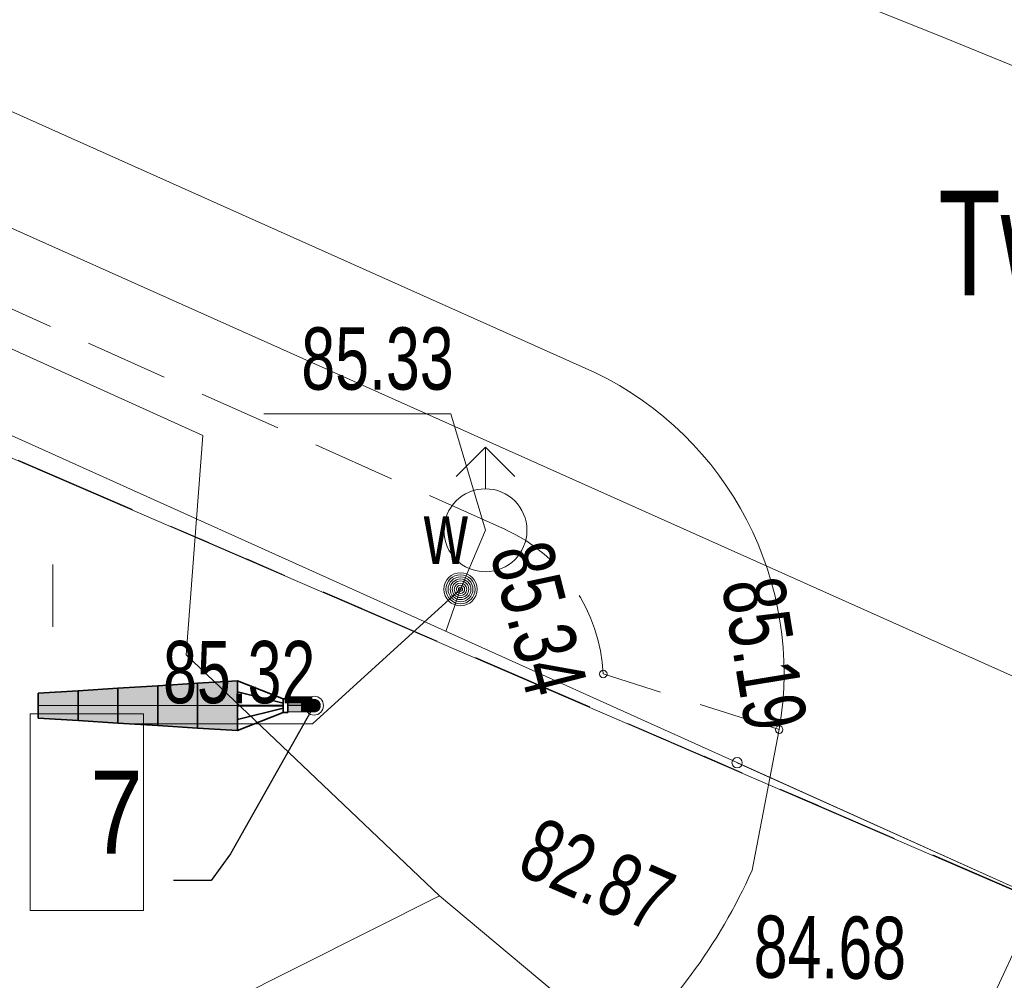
# Model space of a CAD drawing. Header units: metres. Extents: x 7446797 to 7447602, y 5789497 to 5790002.
# Tile 55 of 66: x 7447309 to 7447321, y 5789831 to 5789843. Entities that reach past the tile are written whole.
import ezdxf
from ezdxf.xclip import XClip

# ---------------------------------------------------------------- set-up
doc = ezdxf.new("R2010")
doc.units = ezdxf.units.M
doc.header["$MEASUREMENT"] = 0
doc.header["$XCLIPFRAME"] = 0
for name, pattern in [('2_KTCR02', [1.5, 1, -0.5]), ('GUK', [2, 1.5, -0.5]), ('GUZ', [1, 0.5, -0.5]), ('Kropki i Kreski', [3.6, 1.8, -0.9, 0, -0.9]), ('Przerywana', [2.4, 1.2, -1.2])]:
    doc.linetypes.add(name, pattern=pattern)
doc.layers.add('700-L Mapa 1_500 dwg', color=7, linetype='Continuous')
for name, color, linetype, lineweight in [('708-L Opisy sytuacji 1_500 do legendy11', 7, 'Continuous', 13), ('708-L Opisy sytuacji 1_500 do legendy85', 1, 'Continuous', 25), ('719-L Wyposażenie lądowiska1', 7, 'Continuous', 13), ('719-L Wyposażenie lądowiska15', 7, 'Continuous', 25), ('719-L Wyposażenie lądowiska75', 30, 'Continuous', 25), ('719-L Wyposażenie lądowiska81', 18, 'Continuous', 35), ('719-L Wyposażenie lądowiska85', 1, 'Continuous', 25), ('719-L Wyposażenie lądowiska91', 255, 'Continuous', 13), ('ex_02_DXF_MZ_9_Dzialki7', 9, 'Continuous', 18), ('ex_02_DXF_MZ_9_K1_BDOT_T_117', 9, 'Continuous', 18), ('ex_02_DXF_MZ_9_Kontury3', 9, 'Continuous', 18), ('ex_02_DXF_MZ_9_KTCR_L_17', 9, 'Continuous', 18), ('ex_02_DXF_MZ_9_KTKR_D_L_07', 9, 'Continuous', 18), ('ex_02_DXF_MZ_9_KTKR_L_07', 9, 'Continuous', 18), ('ex_02_DXF_MZ_9_Numery_konturow3', 9, 'Continuous', 18), ('ex_02_DXF_MZ_9_RTPW_T_17', 9, 'Continuous', 18), ('ex_02_DXF_MZ_9_SUOW_L_05', 9, 'Continuous', 18), ('ex_02_DXF_MZ_9_SUPE_D_L_31', 9, 'Continuous', 18), ('ex_02_DXF_MZ_9_SUPK_D_L_434', 9, 'Continuous', 18), ('ex_02_DXF_MZ_9_SUPK_L_434', 9, 'Continuous', 18), ('ex_02_DXF_MZ_9_SUPW_L_05', 9, 'Continuous', 18), ('ex_02_DXF_MZ_9_SUTK_T_034', 9, 'Continuous', 18), ('ex_02_DXF_MZ_9_SUTW_T_05', 9, 'Continuous', 18), ('ex_02_DXF_MZ_9_SUUW_E_T_57', 9, 'Continuous', 18), ('ex_02_DXF_MZ_9_SUUW_T_07', 9, 'Continuous', 18), ('ex_02_DXF_MZ_9_SUUW_T_77', 9, 'Continuous', 18), ('ex_02_DXF_MZ_9_Uzytki3', 9, 'Continuous', 18)]:
    doc.layers.add(name, color=color, linetype=linetype, lineweight=lineweight)
doc.styles.add('STYL_AUTOMATYCZNY_1', font='Arial.ttf', dxfattribs={"width": 0.7})
doc.styles.add('STYL_AUTOMATYCZNY_3', font='Arial Narrow.ttf')
doc.dimstyles.new('STYL_AUTOMATYCZNY__3', dxfattribs={"dimtxt": 0.18, "dimasz": 0.456, "dimexe": 0.18, "dimexo": 0.0625, "dimgap": 0, "dimtad": 0, "dimtih": 1, "dimtoh": 1, "dimdec": 4, "dimzin": 0, "dimdsep": 46, "dimcen": 0.09, "dimadec": 0, "dimazin": 0, "dimtfac": 1, "dimtdec": 4, "dimtmove": 0, "dimatfit": 3, "dimldrblk": 'ARROWHEAD_1', "dimfxl": 1, "dimtolj": 1, "dimtzin": 0, "dimarcsym": 0})

# ---------------------------------------------------------------- blocks, each defined once
blk = doc.blocks.new('Rysunek_1_9', base_point=(7447200, 5789750, -0.867))
at = {"layer": 'ex_02_DXF_MZ_9_Dzialki7', "color": 9, "linetype": 'Continuous', "lineweight": 18}
blk.add_line((7447209.58, 5789880.04, -0.867), (7447413.1, 5789792.26, -0.867), dxfattribs=at)
at = {"layer": 'ex_02_DXF_MZ_9_K1_BDOT_T_117', "color": 9, "linetype": 'Continuous', "lineweight": 18}
blk.add_line((7447309.167, 5789835.268, -0.867), (7447309.167, 5789836.018, -0.867), dxfattribs=at)
at = {"layer": 'ex_02_DXF_MZ_9_Kontury3', "color": 9, "linetype": 'GUK', "lineweight": 18}
blk.add_line((7447209.579, 5789880.041, -0.867), (7447354.52, 5789817.535, -0.867), dxfattribs=at)
at = {"layer": 'ex_02_DXF_MZ_9_KTCR_L_17', "color": 9, "linetype": '2_KTCR02', "lineweight": 18}
for p, q in [((7447314.62, 5789836.44, -0.867), (7447283.14, 5789850.49, -0.867)), ((7447317.92, 5789834.03, -0.867), (7447315.8, 5789834.7, -0.867))]:
    blk.add_line(p, q, dxfattribs=at)
blk.add_arc((7447313.779, 5789834.6, -0.867), 2.023, 2.8376, 65.4496, dxfattribs=at)
at = {"layer": 'ex_02_DXF_MZ_9_KTKR_D_L_07', "color": 9, "linetype": 'Continuous', "lineweight": 18}
blk.add_line((7447317.593, 5789832.337, -0.867), (7447317.92, 5789834.03, -0.867), dxfattribs=at)
blk.add_arc((7447311.551, 5789835.02, -0.867), 6.611, 310.779, 336.0499, dxfattribs=at)
at = {"layer": 'ex_02_DXF_MZ_9_KTKR_L_07', "color": 9, "linetype": 'Continuous', "lineweight": 18}
blk.add_line((7447315.7, 5789838.33, -0.867), (7447284.33, 5789852.36, -0.867), dxfattribs=at)
blk.add_arc((7447313.96, 5789834.708, -0.867), 4.018, 350.2782, 64.3345, dxfattribs=at)
at = {"layer": 'ex_02_DXF_MZ_9_RTPW_T_17', "color": 9, "linetype": 'Continuous', "lineweight": 18}
for centre in [(7447315.8, 5789834.7, -0.867), (7447317.92, 5789834.03, -0.867)]:
    blk.add_circle(centre, 0.045, dxfattribs=at)
at = {"layer": 'ex_02_DXF_MZ_9_SUOW_L_05', "color": 9, "linetype": 'Continuous', "lineweight": 18}
blk.add_line((7447317.413, 5789833.631, -0.867), (7447326.531, 5789829.524, -0.867), dxfattribs=at)
at = {"layer": 'ex_02_DXF_MZ_9_SUPE_D_L_31', "color": 9, "linetype": 'Continuous', "lineweight": 18}
for p, q in [((7447310.975, 5789837.571, -0.867), (7447306.25, 5789839.708, -0.867)), ((7447310.774, 5789834.929, -0.867), (7447310.975, 5789837.571, -0.867)), ((7447313.825, 5789832.03, -0.867), (7447310.774, 5789834.929, -0.867)), ((7447313.825, 5789832.03, -0.867), (7447297.9, 5789824.027, -0.867)), ((7447316.068, 5789830.156, -0.867), (7447313.825, 5789832.03, -0.867))]:
    blk.add_line(p, q, dxfattribs=at)
at = {"layer": 'ex_02_DXF_MZ_9_SUPK_D_L_434', "color": 9, "linetype": 'Continuous', "lineweight": 18}
for p, q in [((7447277.72, 5789859.27, -0.867), (7447319.932, 5789842.354, -0.867)), ((7447319.932, 5789842.354, -0.867), (7447335.26, 5789836.03, -0.867)), ((7447318.856, 5789827.275, -0.867), (7447324.907, 5789840.329, -0.867))]:
    blk.add_line(p, q, dxfattribs=at)
at = {"layer": 'ex_02_DXF_MZ_9_SUPK_L_434', "color": 9, "linetype": 'Continuous', "lineweight": 18}
blk.add_line((7447344.24, 5789824.16, -0.867), (7447293.24, 5789846.97, -0.867), dxfattribs=at)
at = {"layer": 'ex_02_DXF_MZ_9_SUPW_L_05', "color": 9, "linetype": 'Continuous', "lineweight": 18}
for p, q in [((7447308.47, 5789837.66, -0.867), (7447328.081, 5789828.826, -0.867)), ((7447314.38, 5789836.43, -0.867), (7447314.08, 5789835.72, -0.867)), ((7447314.08, 5789835.72, -0.867), (7447313.904, 5789835.212, -0.867))]:
    blk.add_line(p, q, dxfattribs=at)
at = {"layer": 'ex_02_DXF_MZ_9_SUTW_T_05', "color": 9, "linetype": 'Continuous', "lineweight": 18}
for p, q in [((7447311.711, 5789837.833, -0.867), (7447313.964, 5789837.833, -0.867)), ((7447314.38, 5789836.43, -0.867), (7447313.964, 5789837.833, -0.867)), ((7447314.08, 5789835.72, -0.867), (7447312.298, 5789834.098, -0.867)), ((7447310.045, 5789834.098, -0.867), (7447312.298, 5789834.098, -0.867))]:
    blk.add_line(p, q, dxfattribs=at)
blk.add_circle((7447317.413, 5789833.631, -0.867), 0.0625, dxfattribs=at)
at = {"layer": 'ex_02_DXF_MZ_9_SUUW_T_07', "color": 9, "linetype": 'Continuous', "lineweight": 18}
for p, q in [((7447314.38, 5789837.43, -0.867), (7447314.026, 5789837.076, -0.867)), ((7447314.38, 5789837.43, -0.867), (7447314.734, 5789837.076, -0.867)), ((7447314.38, 5789836.93, -0.867), (7447314.38, 5789837.43, -0.867))]:
    blk.add_line(p, q, dxfattribs=at)
blk.add_circle((7447314.38, 5789836.43, -0.867), 0.5, dxfattribs=at)
at = {"layer": 'ex_02_DXF_MZ_9_SUUW_T_77', "color": 9, "linetype": 'Continuous', "lineweight": 18}
for radius in [0.2, 0.175, 0.15, 0.125, 0.1, 0.075, 0.05, 0.025, 0.00715]:
    blk.add_circle((7447314.08, 5789835.72, -0.867), radius, dxfattribs=at)
at = {"layer": 'ex_02_DXF_MZ_9_Uzytki3', "color": 9, "linetype": 'GUZ', "lineweight": 18}
blk.add_line((7447209.579, 5789880.041, -0.867), (7447354.52, 5789817.535, -0.867), dxfattribs=at)
at = {"layer": 'ex_02_DXF_MZ_9_Numery_konturow3', "color": 9, "linetype": 'Continuous', "lineweight": 18, "insert": (7447319.837, 5789840.518, -0.867), "char_height": 1.26, "attachment_point": 1, "style": 'STYL_AUTOMATYCZNY_1'}
blk.add_mtext('\\A1;{\\pql;\\fArial|b0|i0|c238|p0;\\W0.700000;Tw}', dxfattribs=at)
at = {"layer": 'ex_02_DXF_MZ_9_RTPW_T_17', "color": 9, "linetype": 'Continuous', "lineweight": 18, "char_height": 0.75, "attachment_point": 7, "style": 'STYL_AUTOMATYCZNY_1'}
for s, insert, rotation in [('\\A1;{\\pql;\\fArial|b0|i0|c238|p0;\\W0.700000;85.34}', (7447314.423, 5789836.163, -0.867), 284.3958), ('\\A1;{\\pql;\\fArial|b0|i0|c238|p0;\\W0.700000;85.19}', (7447317.216, 5789835.788, -0.867), 279.3295)]:
    blk.add_mtext(s, dxfattribs=dict(at, insert=insert, rotation=rotation))
at = {"layer": 'ex_02_DXF_MZ_9_SUTK_T_034', "color": 9, "linetype": 'Continuous', "lineweight": 18, "insert": (7447317.618, 5789831.793, -0.867), "char_height": 0.75, "attachment_point": 1, "rotation": 359.403, "style": 'STYL_AUTOMATYCZNY_1'}
blk.add_mtext('\\A1;{\\pql;\\fArial|b0|i0|c238|p0;\\W0.700000;84.68}', dxfattribs=at)
at = {"layer": 'ex_02_DXF_MZ_9_SUTW_T_05', "color": 9, "linetype": 'Continuous', "lineweight": 18, "char_height": 0.75, "style": 'STYL_AUTOMATYCZNY_1'}
for s, insert, attachment_point in [('\\A1;{\\pql;\\fArial|b0|i0|c238|p0;\\W0.700000;85.33}', (7447312.162, 5789838.113, -0.867), 7), ('\\A1;{\\pql;\\fArial|b0|i0|c238|p0;\\W0.700000;85.32}', (7447310.496, 5789835.098, -0.867), 1)]:
    blk.add_mtext(s, dxfattribs=dict(at, insert=insert, attachment_point=attachment_point))
at = {"layer": 'ex_02_DXF_MZ_9_SUTW_T_05', "color": 9, "linetype": 'Continuous', "lineweight": 18, "insert": (7447315.038, 5789832.995, -0.867), "char_height": 0.75, "attachment_point": 1, "rotation": 336.3557, "style": 'STYL_AUTOMATYCZNY_1'}
blk.add_mtext('\\A1;{\\pql;\\fArial|b0|i0|c238|p0;\\W0.700000;82.87}', dxfattribs=at)
at = {"layer": 'ex_02_DXF_MZ_9_SUUW_E_T_57', "color": 9, "linetype": 'Continuous', "lineweight": 18, "insert": (7447313.638, 5789836.023, -0.867), "char_height": 0.75, "attachment_point": 7, "style": 'STYL_AUTOMATYCZNY_1'}
blk.add_mtext('\\A1;{\\pql;\\fArial|b0|i0|c238|p0;\\W0.700000;w}', dxfattribs=at)
blk = doc.blocks.new('ARROWHEAD_1')
at = {"color": 0, "linetype": 'Continuous', "lineweight": 0}
blk.add_line((0, 0), (-1, 0), dxfattribs=at)
blk.add_circle((0, 0), 0.25, dxfattribs=at)

msp = doc.modelspace()

# ---------------------------------------------------------------- hatches: boundary and pattern name
at = {"layer": '719-L Wyposażenie lądowiska75', "linetype": 'Continuous', "lineweight": 0}
for points in [[(7447312.165, 5789834.244), (7447312.165, 5789834.394), (7447312, 5789834.394), (7447312, 5789834.244)], [(7447312.198, 5789834.391), (7447312.195, 5789834.394), (7447312.165, 5789834.394), (7447312.165, 5789834.391)], [(7447312.202, 5789834.384), (7447312.198, 5789834.391), (7447312.165, 5789834.391), (7447312.165, 5789834.384)], [(7447312.205, 5789834.372), (7447312.202, 5789834.384), (7447312.165, 5789834.384), (7447312.165, 5789834.372)], [(7447312.207, 5789834.356), (7447312.205, 5789834.372), (7447312.165, 5789834.372), (7447312.165, 5789834.356)], [(7447312.209, 5789834.338), (7447312.207, 5789834.356), (7447312.165, 5789834.356), (7447312.165, 5789834.338)], [(7447312.23, 5789834.391), (7447312.223, 5789834.394), (7447312.195, 5789834.394), (7447312.198, 5789834.391)], [(7447312.202, 5789834.384), (7447312.237, 5789834.384), (7447312.23, 5789834.391), (7447312.198, 5789834.391)], [(7447312.205, 5789834.372), (7447312.243, 5789834.372), (7447312.237, 5789834.384), (7447312.202, 5789834.384)], [(7447312.207, 5789834.356), (7447312.248, 5789834.356), (7447312.243, 5789834.372), (7447312.205, 5789834.372)], [(7447312.209, 5789834.338), (7447312.25, 5789834.338), (7447312.248, 5789834.356), (7447312.207, 5789834.356)], [(7447312.23, 5789834.391), (7447312.259, 5789834.391), (7447312.249, 5789834.394), (7447312.223, 5789834.394)], [(7447312.237, 5789834.384), (7447312.27, 5789834.384), (7447312.259, 5789834.391), (7447312.23, 5789834.391)], [(7447312.278, 5789834.372), (7447312.27, 5789834.384), (7447312.237, 5789834.384), (7447312.243, 5789834.372)], [(7447312.248, 5789834.356), (7447312.285, 5789834.356), (7447312.278, 5789834.372), (7447312.243, 5789834.372)], [(7447312.25, 5789834.338), (7447312.289, 5789834.338), (7447312.285, 5789834.356), (7447312.248, 5789834.356)], [(7447312.285, 5789834.391), (7447312.271, 5789834.394), (7447312.249, 5789834.394), (7447312.259, 5789834.391)], [(7447312.298, 5789834.384), (7447312.285, 5789834.391), (7447312.259, 5789834.391), (7447312.27, 5789834.384)], [(7447312.278, 5789834.372), (7447312.309, 5789834.372), (7447312.298, 5789834.384), (7447312.27, 5789834.384)], [(7447312.285, 5789834.391), (7447312.306, 5789834.391), (7447312.29, 5789834.394), (7447312.271, 5789834.394)], [(7447312.317, 5789834.356), (7447312.309, 5789834.372), (7447312.278, 5789834.372), (7447312.285, 5789834.356)], [(7447312.321, 5789834.384), (7447312.306, 5789834.391), (7447312.285, 5789834.391), (7447312.298, 5789834.384)], [(7447312.323, 5789834.338), (7447312.317, 5789834.356), (7447312.285, 5789834.356), (7447312.289, 5789834.338)], [(7447312.306, 5789834.391), (7447312.322, 5789834.391), (7447312.304, 5789834.394), (7447312.29, 5789834.394)], [(7447312.309, 5789834.372), (7447312.334, 5789834.372), (7447312.321, 5789834.384), (7447312.298, 5789834.384)], [(7447312.322, 5789834.391), (7447312.332, 5789834.391), (7447312.312, 5789834.394), (7447312.304, 5789834.394)], [(7447312.321, 5789834.384), (7447312.339, 5789834.384), (7447312.322, 5789834.391), (7447312.306, 5789834.391)], [(7447312.317, 5789834.356), (7447312.344, 5789834.356), (7447312.334, 5789834.372), (7447312.309, 5789834.372)], [(7447312.332, 5789834.391), (7447312.335, 5789834.391), (7447312.315, 5789834.394), (7447312.312, 5789834.394)], [(7447312.35, 5789834.338), (7447312.344, 5789834.356), (7447312.317, 5789834.356), (7447312.323, 5789834.338)], [(7447312.334, 5789834.372), (7447312.353, 5789834.372), (7447312.339, 5789834.384), (7447312.321, 5789834.384)], [(7447312.349, 5789834.384), (7447312.332, 5789834.391), (7447312.322, 5789834.391), (7447312.339, 5789834.384)], [(7447312.353, 5789834.384), (7447312.335, 5789834.391), (7447312.332, 5789834.391), (7447312.349, 5789834.384)], [(7447312.344, 5789834.356), (7447312.364, 5789834.356), (7447312.353, 5789834.372), (7447312.334, 5789834.372)], [(7447312.353, 5789834.372), (7447312.364, 5789834.372), (7447312.349, 5789834.384), (7447312.339, 5789834.384)], [(7447312.35, 5789834.338), (7447312.371, 5789834.338), (7447312.364, 5789834.356), (7447312.344, 5789834.356)], [(7447312.368, 5789834.372), (7447312.353, 5789834.384), (7447312.349, 5789834.384), (7447312.364, 5789834.372)], [(7447312.376, 5789834.356), (7447312.364, 5789834.372), (7447312.353, 5789834.372), (7447312.364, 5789834.356)], [(7447312.38, 5789834.356), (7447312.368, 5789834.372), (7447312.364, 5789834.372), (7447312.376, 5789834.356)], [(7447312.371, 5789834.338), (7447312.384, 5789834.338), (7447312.376, 5789834.356), (7447312.364, 5789834.356)], [(7447312.388, 5789834.338), (7447312.38, 5789834.356), (7447312.376, 5789834.356), (7447312.384, 5789834.338)], [(7447312.165, 5789834.319), (7447312.209, 5789834.319), (7447312.209, 5789834.338), (7447312.165, 5789834.338)], [(7447312.209, 5789834.299), (7447312.209, 5789834.319), (7447312.165, 5789834.319), (7447312.165, 5789834.299)], [(7447312.207, 5789834.281), (7447312.209, 5789834.299), (7447312.165, 5789834.299), (7447312.165, 5789834.281)], [(7447312.205, 5789834.266), (7447312.207, 5789834.281), (7447312.165, 5789834.281), (7447312.165, 5789834.266)], [(7447312.202, 5789834.254), (7447312.205, 5789834.266), (7447312.165, 5789834.266), (7447312.165, 5789834.254)], [(7447312.198, 5789834.246), (7447312.202, 5789834.254), (7447312.165, 5789834.254), (7447312.165, 5789834.246)], [(7447312.195, 5789834.244), (7447312.198, 5789834.246), (7447312.165, 5789834.246), (7447312.165, 5789834.244)], [(7447312.23, 5789834.246), (7447312.198, 5789834.246), (7447312.195, 5789834.244), (7447312.223, 5789834.244)], [(7447312.23, 5789834.246), (7447312.237, 5789834.254), (7447312.202, 5789834.254), (7447312.198, 5789834.246)], [(7447312.237, 5789834.254), (7447312.243, 5789834.266), (7447312.205, 5789834.266), (7447312.202, 5789834.254)], [(7447312.243, 5789834.266), (7447312.248, 5789834.281), (7447312.207, 5789834.281), (7447312.205, 5789834.266)], [(7447312.248, 5789834.281), (7447312.25, 5789834.299), (7447312.209, 5789834.299), (7447312.207, 5789834.281)], [(7447312.209, 5789834.319), (7447312.251, 5789834.319), (7447312.25, 5789834.338), (7447312.209, 5789834.338)], [(7447312.251, 5789834.319), (7447312.209, 5789834.319), (7447312.209, 5789834.299), (7447312.25, 5789834.299)], [(7447312.249, 5789834.244), (7447312.259, 5789834.246), (7447312.23, 5789834.246), (7447312.223, 5789834.244)], [(7447312.259, 5789834.246), (7447312.27, 5789834.254), (7447312.237, 5789834.254), (7447312.23, 5789834.246)], [(7447312.27, 5789834.254), (7447312.278, 5789834.266), (7447312.243, 5789834.266), (7447312.237, 5789834.254)], [(7447312.278, 5789834.266), (7447312.285, 5789834.281), (7447312.248, 5789834.281), (7447312.243, 5789834.266)], [(7447312.285, 5789834.281), (7447312.289, 5789834.299), (7447312.25, 5789834.299), (7447312.248, 5789834.281)], [(7447312.285, 5789834.246), (7447312.259, 5789834.246), (7447312.249, 5789834.244), (7447312.271, 5789834.244)], [(7447312.251, 5789834.319), (7447312.29, 5789834.319), (7447312.289, 5789834.338), (7447312.25, 5789834.338)], [(7447312.289, 5789834.299), (7447312.29, 5789834.319), (7447312.251, 5789834.319), (7447312.25, 5789834.299)], [(7447312.298, 5789834.254), (7447312.27, 5789834.254), (7447312.259, 5789834.246), (7447312.285, 5789834.246)], [(7447312.309, 5789834.266), (7447312.278, 5789834.266), (7447312.27, 5789834.254), (7447312.298, 5789834.254)], [(7447312.306, 5789834.246), (7447312.285, 5789834.246), (7447312.271, 5789834.244), (7447312.29, 5789834.244)], [(7447312.309, 5789834.266), (7447312.317, 5789834.281), (7447312.285, 5789834.281), (7447312.278, 5789834.266)], [(7447312.317, 5789834.281), (7447312.323, 5789834.299), (7447312.289, 5789834.299), (7447312.285, 5789834.281)], [(7447312.306, 5789834.246), (7447312.321, 5789834.254), (7447312.298, 5789834.254), (7447312.285, 5789834.246)], [(7447312.324, 5789834.319), (7447312.323, 5789834.338), (7447312.289, 5789834.338), (7447312.29, 5789834.319)], [(7447312.323, 5789834.299), (7447312.324, 5789834.319), (7447312.29, 5789834.319), (7447312.289, 5789834.299)], [(7447312.304, 5789834.244), (7447312.322, 5789834.246), (7447312.306, 5789834.246), (7447312.29, 5789834.244)], [(7447312.321, 5789834.254), (7447312.334, 5789834.266), (7447312.309, 5789834.266), (7447312.298, 5789834.254)], [(7447312.332, 5789834.246), (7447312.322, 5789834.246), (7447312.304, 5789834.244), (7447312.312, 5789834.244)], [(7447312.322, 5789834.246), (7447312.339, 5789834.254), (7447312.321, 5789834.254), (7447312.306, 5789834.246)], [(7447312.344, 5789834.281), (7447312.317, 5789834.281), (7447312.309, 5789834.266), (7447312.334, 5789834.266)], [(7447312.315, 5789834.244), (7447312.335, 5789834.246), (7447312.332, 5789834.246), (7447312.312, 5789834.244)], [(7447312.35, 5789834.299), (7447312.323, 5789834.299), (7447312.317, 5789834.281), (7447312.344, 5789834.281)], [(7447312.339, 5789834.254), (7447312.353, 5789834.266), (7447312.334, 5789834.266), (7447312.321, 5789834.254)], [(7447312.349, 5789834.254), (7447312.339, 5789834.254), (7447312.322, 5789834.246), (7447312.332, 5789834.246)], [(7447312.352, 5789834.319), (7447312.35, 5789834.338), (7447312.323, 5789834.338), (7447312.324, 5789834.319)], [(7447312.35, 5789834.299), (7447312.352, 5789834.319), (7447312.324, 5789834.319), (7447312.323, 5789834.299)], [(7447312.335, 5789834.246), (7447312.353, 5789834.254), (7447312.349, 5789834.254), (7447312.332, 5789834.246)], [(7447312.364, 5789834.281), (7447312.344, 5789834.281), (7447312.334, 5789834.266), (7447312.353, 5789834.266)], [(7447312.364, 5789834.266), (7447312.353, 5789834.266), (7447312.339, 5789834.254), (7447312.349, 5789834.254)], [(7447312.364, 5789834.281), (7447312.371, 5789834.299), (7447312.35, 5789834.299), (7447312.344, 5789834.281)], [(7447312.353, 5789834.254), (7447312.368, 5789834.266), (7447312.364, 5789834.266), (7447312.349, 5789834.254)], [(7447312.373, 5789834.319), (7447312.371, 5789834.338), (7447312.35, 5789834.338), (7447312.352, 5789834.319)], [(7447312.371, 5789834.299), (7447312.373, 5789834.319), (7447312.352, 5789834.319), (7447312.35, 5789834.299)], [(7447312.376, 5789834.281), (7447312.364, 5789834.281), (7447312.353, 5789834.266), (7447312.364, 5789834.266)], [(7447312.384, 5789834.299), (7447312.371, 5789834.299), (7447312.364, 5789834.281), (7447312.376, 5789834.281)], [(7447312.368, 5789834.266), (7447312.38, 5789834.281), (7447312.376, 5789834.281), (7447312.364, 5789834.266)], [(7447312.373, 5789834.319), (7447312.386, 5789834.319), (7447312.384, 5789834.338), (7447312.371, 5789834.338)], [(7447312.386, 5789834.319), (7447312.373, 5789834.319), (7447312.371, 5789834.299), (7447312.384, 5789834.299)], [(7447312.38, 5789834.281), (7447312.388, 5789834.299), (7447312.384, 5789834.299), (7447312.376, 5789834.281)], [(7447312.39, 5789834.319), (7447312.388, 5789834.338), (7447312.384, 5789834.338), (7447312.386, 5789834.319)], [(7447312.388, 5789834.299), (7447312.39, 5789834.319), (7447312.386, 5789834.319), (7447312.384, 5789834.299)]]:
    msp.add_hatch(color=251, dxfattribs=at).paths.add_polyline_path(points)
at = {"layer": '719-L Wyposażenie lądowiska85', "linetype": 'Continuous', "lineweight": 25}
for points in [[(7447311.392, 5789834.619), (7447310.912, 5789834.589), (7447310.912, 5789834.049), (7447311.392, 5789834.019)], [(7447309.472, 5789834.499), (7447308.992, 5789834.469), (7447308.992, 5789834.169), (7447309.472, 5789834.139)], [(7447310.432, 5789834.559), (7447309.952, 5789834.529), (7447309.952, 5789834.109), (7447310.432, 5789834.079)]]:
    msp.add_hatch(color=1, dxfattribs=at).paths.add_polyline_path(points)
at = {"layer": '719-L Wyposażenie lądowiska91', "linetype": 'Continuous', "lineweight": 13}
for points in [[(7447310.912, 5789834.589), (7447310.432, 5789834.559), (7447310.432, 5789834.079), (7447310.912, 5789834.049)], [(7447309.952, 5789834.529), (7447309.472, 5789834.499), (7447309.472, 5789834.139), (7447309.952, 5789834.109)]]:
    msp.add_hatch(color=255, dxfattribs=at).paths.add_polyline_path(points)

# ---------------------------------------------------------------- linework, layer by layer
at = {"layer": '708-L Opisy sytuacji 1_500 do legendy11', "color": 7, "linetype": 'Continuous', "lineweight": 13, "elevation": -0.867, "flags": 128}
msp.add_lwpolyline([(7447308.896, 5789834.219), (7447310.26, 5789834.219), (7447310.26, 5789831.852), (7447308.896, 5789831.852)], close=True, dxfattribs=at)
at = {"layer": '719-L Wyposażenie lądowiska1', "color": 7, "linetype": 'Przerywana', "lineweight": 13}
for p, q in [((7447308.992, 5789834.469, -0.867), (7447311.392, 5789834.619, -0.867)), ((7447308.992, 5789834.169, -0.867), (7447311.392, 5789834.019, -0.867))]:
    msp.add_line(p, q, dxfattribs=at)
at = {"layer": '719-L Wyposażenie lądowiska1', "color": 7, "linetype": 'Continuous', "lineweight": 13}
for p, q in [((7447310.912, 5789834.589, -0.867), (7447310.432, 5789834.559, -0.867)), ((7447311.392, 5789834.619, -0.867), (7447310.912, 5789834.589, -0.867)), ((7447310.912, 5789834.319, -0.867), (7447310.912, 5789834.589, -0.867)), ((7447310.912, 5789834.589, -0.867), (7447310.912, 5789834.049, -0.867)), ((7447310.912, 5789834.049, -0.867), (7447310.912, 5789834.589, -0.867)), ((7447311.392, 5789834.619, -0.867), (7447311.942, 5789834.401, -0.867)), ((7447311.392, 5789834.319, -0.867), (7447311.392, 5789834.619, -0.867)), ((7447311.392, 5789834.019, -0.867), (7447311.392, 5789834.619, -0.867)), ((7447309.472, 5789834.499, -0.867), (7447308.992, 5789834.469, -0.867)), ((7447308.992, 5789834.319, -0.867), (7447308.992, 5789834.469, -0.867)), ((7447308.992, 5789834.469, -0.867), (7447308.992, 5789834.169, -0.867)), ((7447309.952, 5789834.529, -0.867), (7447309.472, 5789834.499, -0.867)), ((7447309.472, 5789834.319, -0.867), (7447309.472, 5789834.499, -0.867)), ((7447309.472, 5789834.139, -0.867), (7447309.472, 5789834.499, -0.867)), ((7447309.472, 5789834.499, -0.867), (7447309.472, 5789834.139, -0.867)), ((7447310.432, 5789834.559, -0.867), (7447309.952, 5789834.529, -0.867)), ((7447309.952, 5789834.319, -0.867), (7447309.952, 5789834.529, -0.867)), ((7447309.952, 5789834.529, -0.867), (7447309.952, 5789834.109, -0.867)), ((7447309.952, 5789834.109, -0.867), (7447309.952, 5789834.529, -0.867)), ((7447310.432, 5789834.319, -0.867), (7447310.432, 5789834.559, -0.867)), ((7447310.432, 5789834.079, -0.867), (7447310.432, 5789834.559, -0.867)), ((7447310.432, 5789834.559, -0.867), (7447310.432, 5789834.079, -0.867)), ((7447311.392, 5789834.486, -0.867), (7447311.942, 5789834.35, -0.867)), ((7447312.165, 5789834.391, -0.867), (7447312.165, 5789834.394, -0.867)), ((7447312.195, 5789834.394, -0.867), (7447312.165, 5789834.394, -0.867)), ((7447312.165, 5789834.384, -0.867), (7447312.165, 5789834.391, -0.867)), ((7447312.165, 5789834.372, -0.867), (7447312.165, 5789834.384, -0.867)), ((7447312.165, 5789834.356, -0.867), (7447312.165, 5789834.372, -0.867)), ((7447312.165, 5789834.338, -0.867), (7447312.165, 5789834.356, -0.867)), ((7447312.223, 5789834.394, -0.867), (7447312.195, 5789834.394, -0.867)), ((7447312.249, 5789834.394, -0.867), (7447312.223, 5789834.394, -0.867)), ((7447312.271, 5789834.394, -0.867), (7447312.249, 5789834.394, -0.867)), ((7447312.29, 5789834.394, -0.867), (7447312.271, 5789834.394, -0.867)), ((7447312.304, 5789834.394, -0.867), (7447312.29, 5789834.394, -0.867)), ((7447312.312, 5789834.394, -0.867), (7447312.304, 5789834.394, -0.867)), ((7447312.315, 5789834.394, -0.867), (7447312.312, 5789834.394, -0.867)), ((7447312.335, 5789834.391, -0.867), (7447312.315, 5789834.394, -0.867)), ((7447312.353, 5789834.384, -0.867), (7447312.335, 5789834.391, -0.867)), ((7447312.368, 5789834.372, -0.867), (7447312.353, 5789834.384, -0.867)), ((7447312.38, 5789834.356, -0.867), (7447312.368, 5789834.372, -0.867)), ((7447312.388, 5789834.338, -0.867), (7447312.38, 5789834.356, -0.867)), ((7447311.392, 5789834.319, -0.867), (7447308.992, 5789834.319, -0.867)), ((7447311.392, 5789834.152, -0.867), (7447311.942, 5789834.287, -0.867)), ((7447311.392, 5789834.019, -0.867), (7447311.942, 5789834.237, -0.867)), ((7447312.165, 5789834.319, -0.867), (7447312.165, 5789834.338, -0.867)), ((7447312.165, 5789834.299, -0.867), (7447312.165, 5789834.319, -0.867)), ((7447312.165, 5789834.281, -0.867), (7447312.165, 5789834.299, -0.867)), ((7447312.165, 5789834.266, -0.867), (7447312.165, 5789834.281, -0.867)), ((7447312.165, 5789834.254, -0.867), (7447312.165, 5789834.266, -0.867)), ((7447312.165, 5789834.246, -0.867), (7447312.165, 5789834.254, -0.867)), ((7447312.165, 5789834.244, -0.867), (7447312.165, 5789834.246, -0.867)), ((7447312.195, 5789834.244, -0.867), (7447312.165, 5789834.244, -0.867)), ((7447312.223, 5789834.244, -0.867), (7447312.195, 5789834.244, -0.867)), ((7447312.249, 5789834.244, -0.867), (7447312.223, 5789834.244, -0.867)), ((7447312.271, 5789834.244, -0.867), (7447312.249, 5789834.244, -0.867)), ((7447312.29, 5789834.244, -0.867), (7447312.271, 5789834.244, -0.867)), ((7447312.304, 5789834.244, -0.867), (7447312.29, 5789834.244, -0.867)), ((7447312.312, 5789834.244, -0.867), (7447312.304, 5789834.244, -0.867)), ((7447312.315, 5789834.244, -0.867), (7447312.312, 5789834.244, -0.867)), ((7447312.315, 5789834.244, -0.867), (7447312.335, 5789834.246, -0.867)), ((7447312.335, 5789834.246, -0.867), (7447312.353, 5789834.254, -0.867)), ((7447312.353, 5789834.254, -0.867), (7447312.368, 5789834.266, -0.867)), ((7447312.368, 5789834.266, -0.867), (7447312.38, 5789834.281, -0.867)), ((7447312.38, 5789834.281, -0.867), (7447312.388, 5789834.299, -0.867)), ((7447312.39, 5789834.319, -0.867), (7447312.388, 5789834.338, -0.867)), ((7447312.388, 5789834.299, -0.867), (7447312.39, 5789834.319, -0.867)), ((7447308.992, 5789834.169, -0.867), (7447309.472, 5789834.139, -0.867)), ((7447309.472, 5789834.139, -0.867), (7447309.952, 5789834.109, -0.867)), ((7447309.952, 5789834.109, -0.867), (7447310.432, 5789834.079, -0.867)), ((7447310.432, 5789834.079, -0.867), (7447310.912, 5789834.049, -0.867)), ((7447310.912, 5789834.049, -0.867), (7447311.392, 5789834.019, -0.867))]:
    msp.add_line(p, q, dxfattribs=at)
at = {"layer": '719-L Wyposażenie lądowiska1', "color": 7, "linetype": 'Continuous', "lineweight": 13, "elevation": -0.867, "flags": 128}
msp.add_lwpolyline([(7447312.165, 5789834.244), (7447312.165, 5789834.394), (7447312, 5789834.394), (7447312, 5789834.244)], close=True, dxfattribs=at)
at = {"layer": '719-L Wyposażenie lądowiska15', "color": 7, "linetype": 'Kropki i Kreski', "lineweight": 25}
msp.add_line((7447312.165, 5789834.319, -0.867), (7447312, 5789834.319, -0.867), dxfattribs=at)
at = {"layer": '719-L Wyposażenie lądowiska15', "color": 7, "linetype": 'Kropki i Kreski', "lineweight": 25, "elevation": -0.867, "flags": 128}
msp.add_lwpolyline([(7447312.315, 5789834.319), (7447312.313, 5789834.319), (7447312.306, 5789834.319), (7447312.295, 5789834.319), (7447312.28, 5789834.319), (7447312.262, 5789834.319), (7447312.24, 5789834.319), (7447312.217, 5789834.319), (7447312.191, 5789834.319), (7447312.165, 5789834.319)], dxfattribs=at)
at = {"layer": '719-L Wyposażenie lądowiska81', "color": 18, "linetype": 'Continuous', "lineweight": 35}
for p, q in [((7447310.432, 5789834.559, -0.867), (7447310.912, 5789834.589, -0.867)), ((7447310.912, 5789834.589, -0.867), (7447311.392, 5789834.619, -0.867)), ((7447310.912, 5789834.585, -0.867), (7447310.912, 5789834.589, -0.867)), ((7447310.912, 5789834.585, -0.867), (7447310.912, 5789834.589, -0.867)), ((7447311.392, 5789834.614, -0.867), (7447311.392, 5789834.619, -0.867)), ((7447311.392, 5789834.619, -0.867), (7447311.942, 5789834.401, -0.867)), ((7447311.392, 5789834.486, -0.867), (7447311.392, 5789834.619, -0.867)), ((7447311.392, 5789834.601, -0.867), (7447311.392, 5789834.614, -0.867)), ((7447311.392, 5789834.578, -0.867), (7447311.392, 5789834.601, -0.867)), ((7447308.992, 5789834.469, -0.867), (7447309.472, 5789834.499, -0.867)), ((7447308.992, 5789834.466, -0.867), (7447308.992, 5789834.469, -0.867)), ((7447309.472, 5789834.499, -0.867), (7447309.952, 5789834.529, -0.867)), ((7447309.472, 5789834.496, -0.867), (7447309.472, 5789834.499, -0.867)), ((7447309.472, 5789834.496, -0.867), (7447309.472, 5789834.499, -0.867)), ((7447309.472, 5789834.488, -0.867), (7447309.472, 5789834.496, -0.867)), ((7447309.472, 5789834.488, -0.867), (7447309.472, 5789834.496, -0.867)), ((7447309.472, 5789834.474, -0.867), (7447309.472, 5789834.488, -0.867)), ((7447309.472, 5789834.474, -0.867), (7447309.472, 5789834.488, -0.867)), ((7447309.472, 5789834.456, -0.867), (7447309.472, 5789834.474, -0.867)), ((7447309.472, 5789834.456, -0.867), (7447309.472, 5789834.474, -0.867)), ((7447309.952, 5789834.529, -0.867), (7447310.432, 5789834.559, -0.867)), ((7447309.952, 5789834.525, -0.867), (7447309.952, 5789834.529, -0.867)), ((7447309.952, 5789834.525, -0.867), (7447309.952, 5789834.529, -0.867)), ((7447309.952, 5789834.516, -0.867), (7447309.952, 5789834.525, -0.867)), ((7447309.952, 5789834.516, -0.867), (7447309.952, 5789834.525, -0.867)), ((7447309.952, 5789834.5, -0.867), (7447309.952, 5789834.516, -0.867)), ((7447309.952, 5789834.5, -0.867), (7447309.952, 5789834.516, -0.867)), ((7447309.952, 5789834.479, -0.867), (7447309.952, 5789834.5, -0.867)), ((7447309.952, 5789834.479, -0.867), (7447309.952, 5789834.5, -0.867)), ((7447309.952, 5789834.454, -0.867), (7447309.952, 5789834.479, -0.867)), ((7447309.952, 5789834.454, -0.867), (7447309.952, 5789834.479, -0.867)), ((7447310.432, 5789834.555, -0.867), (7447310.432, 5789834.559, -0.867)), ((7447310.432, 5789834.555, -0.867), (7447310.432, 5789834.559, -0.867)), ((7447310.432, 5789834.544, -0.867), (7447310.432, 5789834.555, -0.867)), ((7447310.432, 5789834.544, -0.867), (7447310.432, 5789834.555, -0.867)), ((7447310.432, 5789834.526, -0.867), (7447310.432, 5789834.544, -0.867)), ((7447310.432, 5789834.526, -0.867), (7447310.432, 5789834.544, -0.867)), ((7447310.432, 5789834.502, -0.867), (7447310.432, 5789834.526, -0.867)), ((7447310.432, 5789834.502, -0.867), (7447310.432, 5789834.526, -0.867)), ((7447310.432, 5789834.473, -0.867), (7447310.432, 5789834.502, -0.867)), ((7447310.432, 5789834.473, -0.867), (7447310.432, 5789834.502, -0.867)), ((7447310.432, 5789834.439, -0.867), (7447310.432, 5789834.473, -0.867)), ((7447310.432, 5789834.439, -0.867), (7447310.432, 5789834.473, -0.867)), ((7447310.912, 5789834.572, -0.867), (7447310.912, 5789834.585, -0.867)), ((7447310.912, 5789834.572, -0.867), (7447310.912, 5789834.585, -0.867)), ((7447310.912, 5789834.552, -0.867), (7447310.912, 5789834.572, -0.867)), ((7447310.912, 5789834.552, -0.867), (7447310.912, 5789834.572, -0.867)), ((7447310.912, 5789834.525, -0.867), (7447310.912, 5789834.552, -0.867)), ((7447310.912, 5789834.525, -0.867), (7447310.912, 5789834.552, -0.867)), ((7447310.912, 5789834.492, -0.867), (7447310.912, 5789834.525, -0.867)), ((7447310.912, 5789834.492, -0.867), (7447310.912, 5789834.525, -0.867)), ((7447310.912, 5789834.454, -0.867), (7447310.912, 5789834.492, -0.867)), ((7447310.912, 5789834.454, -0.867), (7447310.912, 5789834.492, -0.867)), ((7447311.392, 5789834.548, -0.867), (7447311.392, 5789834.578, -0.867)), ((7447311.392, 5789834.511, -0.867), (7447311.392, 5789834.548, -0.867)), ((7447311.392, 5789834.469, -0.867), (7447311.392, 5789834.511, -0.867)), ((7447311.942, 5789834.35, -0.867), (7447311.392, 5789834.486, -0.867)), ((7447311.392, 5789834.421, -0.867), (7447311.392, 5789834.469, -0.867)), ((7447308.992, 5789834.46, -0.867), (7447308.992, 5789834.466, -0.867)), ((7447308.992, 5789834.449, -0.867), (7447308.992, 5789834.46, -0.867)), ((7447308.992, 5789834.434, -0.867), (7447308.992, 5789834.449, -0.867)), ((7447308.992, 5789834.415, -0.867), (7447308.992, 5789834.434, -0.867)), ((7447308.992, 5789834.394, -0.867), (7447308.992, 5789834.415, -0.867)), ((7447308.992, 5789834.37, -0.867), (7447308.992, 5789834.394, -0.867)), ((7447308.992, 5789834.345, -0.867), (7447308.992, 5789834.37, -0.867)), ((7447309.472, 5789834.434, -0.867), (7447309.472, 5789834.456, -0.867)), ((7447309.472, 5789834.434, -0.867), (7447309.472, 5789834.456, -0.867)), ((7447309.472, 5789834.409, -0.867), (7447309.472, 5789834.434, -0.867)), ((7447309.472, 5789834.409, -0.867), (7447309.472, 5789834.434, -0.867)), ((7447309.472, 5789834.38, -0.867), (7447309.472, 5789834.409, -0.867)), ((7447309.472, 5789834.38, -0.867), (7447309.472, 5789834.409, -0.867)), ((7447309.472, 5789834.35, -0.867), (7447309.472, 5789834.38, -0.867)), ((7447309.472, 5789834.35, -0.867), (7447309.472, 5789834.38, -0.867)), ((7447309.472, 5789834.319, -0.867), (7447309.472, 5789834.35, -0.867)), ((7447309.472, 5789834.319, -0.867), (7447309.472, 5789834.35, -0.867)), ((7447309.952, 5789834.424, -0.867), (7447309.952, 5789834.454, -0.867)), ((7447309.952, 5789834.424, -0.867), (7447309.952, 5789834.454, -0.867)), ((7447309.952, 5789834.39, -0.867), (7447309.952, 5789834.424, -0.867)), ((7447309.952, 5789834.39, -0.867), (7447309.952, 5789834.424, -0.867)), ((7447309.952, 5789834.355, -0.867), (7447309.952, 5789834.39, -0.867)), ((7447309.952, 5789834.355, -0.867), (7447309.952, 5789834.39, -0.867)), ((7447309.952, 5789834.319, -0.867), (7447309.952, 5789834.355, -0.867)), ((7447309.952, 5789834.319, -0.867), (7447309.952, 5789834.355, -0.867)), ((7447310.432, 5789834.401, -0.867), (7447310.432, 5789834.439, -0.867)), ((7447310.432, 5789834.401, -0.867), (7447310.432, 5789834.439, -0.867)), ((7447310.432, 5789834.36, -0.867), (7447310.432, 5789834.401, -0.867)), ((7447310.432, 5789834.36, -0.867), (7447310.432, 5789834.401, -0.867)), ((7447310.432, 5789834.319, -0.867), (7447310.432, 5789834.36, -0.867)), ((7447310.432, 5789834.319, -0.867), (7447310.432, 5789834.36, -0.867)), ((7447310.912, 5789834.411, -0.867), (7447310.912, 5789834.454, -0.867)), ((7447310.912, 5789834.411, -0.867), (7447310.912, 5789834.454, -0.867)), ((7447310.912, 5789834.365, -0.867), (7447310.912, 5789834.411, -0.867)), ((7447310.912, 5789834.365, -0.867), (7447310.912, 5789834.411, -0.867)), ((7447310.912, 5789834.319, -0.867), (7447310.912, 5789834.365, -0.867)), ((7447310.912, 5789834.319, -0.867), (7447310.912, 5789834.365, -0.867)), ((7447311.392, 5789834.371, -0.867), (7447311.392, 5789834.421, -0.867)), ((7447311.392, 5789834.319, -0.867), (7447311.392, 5789834.371, -0.867)), ((7447312, 5789834.401, -0.867), (7447311.942, 5789834.401, -0.867)), ((7447311.942, 5789834.4, -0.867), (7447311.942, 5789834.401, -0.867)), ((7447311.942, 5789834.394, -0.867), (7447311.942, 5789834.4, -0.867)), ((7447311.942, 5789834.377, -0.867), (7447311.942, 5789834.394, -0.867)), ((7447311.942, 5789834.35, -0.867), (7447311.942, 5789834.377, -0.867)), ((7447311.942, 5789834.319, -0.867), (7447311.942, 5789834.35, -0.867)), ((7447312, 5789834.394, -0.867), (7447312, 5789834.401, -0.867)), ((7447312, 5789834.377, -0.867), (7447312, 5789834.394, -0.867)), ((7447312, 5789834.35, -0.867), (7447312, 5789834.377, -0.867)), ((7447312, 5789834.319, -0.867), (7447312, 5789834.35, -0.867)), ((7447308.992, 5789834.319, -0.867), (7447308.992, 5789834.345, -0.867)), ((7447308.992, 5789834.293, -0.867), (7447308.992, 5789834.319, -0.867)), ((7447308.992, 5789834.267, -0.867), (7447308.992, 5789834.293, -0.867)), ((7447308.992, 5789834.244, -0.867), (7447308.992, 5789834.267, -0.867)), ((7447308.992, 5789834.222, -0.867), (7447308.992, 5789834.244, -0.867)), ((7447309.472, 5789834.287, -0.867), (7447309.472, 5789834.319, -0.867)), ((7447309.472, 5789834.287, -0.867), (7447309.472, 5789834.319, -0.867)), ((7447309.472, 5789834.257, -0.867), (7447309.472, 5789834.287, -0.867)), ((7447309.472, 5789834.257, -0.867), (7447309.472, 5789834.287, -0.867)), ((7447309.472, 5789834.229, -0.867), (7447309.472, 5789834.257, -0.867)), ((7447309.472, 5789834.229, -0.867), (7447309.472, 5789834.257, -0.867)), ((7447309.952, 5789834.282, -0.867), (7447309.952, 5789834.319, -0.867)), ((7447309.952, 5789834.282, -0.867), (7447309.952, 5789834.319, -0.867)), ((7447309.952, 5789834.247, -0.867), (7447309.952, 5789834.282, -0.867)), ((7447309.952, 5789834.247, -0.867), (7447309.952, 5789834.282, -0.867)), ((7447309.952, 5789834.214, -0.867), (7447309.952, 5789834.247, -0.867)), ((7447309.952, 5789834.214, -0.867), (7447309.952, 5789834.247, -0.867)), ((7447310.432, 5789834.277, -0.867), (7447310.432, 5789834.319, -0.867)), ((7447310.432, 5789834.277, -0.867), (7447310.432, 5789834.319, -0.867)), ((7447310.432, 5789834.237, -0.867), (7447310.432, 5789834.277, -0.867)), ((7447310.432, 5789834.237, -0.867), (7447310.432, 5789834.277, -0.867)), ((7447310.432, 5789834.199, -0.867), (7447310.432, 5789834.237, -0.867)), ((7447310.432, 5789834.199, -0.867), (7447310.432, 5789834.237, -0.867)), ((7447310.912, 5789834.272, -0.867), (7447310.912, 5789834.319, -0.867)), ((7447310.912, 5789834.272, -0.867), (7447310.912, 5789834.319, -0.867)), ((7447310.912, 5789834.226, -0.867), (7447310.912, 5789834.272, -0.867)), ((7447310.912, 5789834.226, -0.867), (7447310.912, 5789834.272, -0.867)), ((7447311.392, 5789834.267, -0.867), (7447311.392, 5789834.319, -0.867)), ((7447311.942, 5789834.319, -0.867), (7447311.392, 5789834.319, -0.867)), ((7447311.392, 5789834.319, -0.867), (7447311.392, 5789834.318, -0.867)), ((7447311.392, 5789834.318, -0.867), (7447311.942, 5789834.318, -0.867)), ((7447311.392, 5789834.152, -0.867), (7447311.942, 5789834.287, -0.867)), ((7447311.392, 5789834.216, -0.867), (7447311.392, 5789834.267, -0.867)), ((7447311.942, 5789834.237, -0.867), (7447311.392, 5789834.019, -0.867)), ((7447311.942, 5789834.319, -0.867), (7447311.942, 5789834.319, -0.867)), ((7447311.942, 5789834.319, -0.867), (7447311.942, 5789834.318, -0.867)), ((7447311.942, 5789834.287, -0.867), (7447311.942, 5789834.318, -0.867)), ((7447311.942, 5789834.261, -0.867), (7447311.942, 5789834.287, -0.867)), ((7447311.942, 5789834.243, -0.867), (7447311.942, 5789834.261, -0.867)), ((7447311.942, 5789834.237, -0.867), (7447311.942, 5789834.243, -0.867)), ((7447312, 5789834.237, -0.867), (7447311.942, 5789834.237, -0.867)), ((7447311.942, 5789834.237, -0.867), (7447311.942, 5789834.237, -0.867)), ((7447312, 5789834.287, -0.867), (7447312, 5789834.319, -0.867)), ((7447312, 5789834.261, -0.867), (7447312, 5789834.287, -0.867)), ((7447312, 5789834.243, -0.867), (7447312, 5789834.261, -0.867)), ((7447312, 5789834.237, -0.867), (7447312, 5789834.243, -0.867)), ((7447308.992, 5789834.204, -0.867), (7447308.992, 5789834.222, -0.867)), ((7447308.992, 5789834.189, -0.867), (7447308.992, 5789834.204, -0.867)), ((7447308.992, 5789834.178, -0.867), (7447308.992, 5789834.189, -0.867)), ((7447308.992, 5789834.171, -0.867), (7447308.992, 5789834.178, -0.867)), ((7447308.992, 5789834.169, -0.867), (7447308.992, 5789834.171, -0.867)), ((7447308.992, 5789834.169, -0.867), (7447309.472, 5789834.139, -0.867)), ((7447309.472, 5789834.203, -0.867), (7447309.472, 5789834.229, -0.867)), ((7447309.472, 5789834.203, -0.867), (7447309.472, 5789834.229, -0.867)), ((7447309.472, 5789834.181, -0.867), (7447309.472, 5789834.203, -0.867)), ((7447309.472, 5789834.181, -0.867), (7447309.472, 5789834.203, -0.867)), ((7447309.472, 5789834.163, -0.867), (7447309.472, 5789834.181, -0.867)), ((7447309.472, 5789834.163, -0.867), (7447309.472, 5789834.181, -0.867)), ((7447309.472, 5789834.149, -0.867), (7447309.472, 5789834.163, -0.867)), ((7447309.472, 5789834.149, -0.867), (7447309.472, 5789834.163, -0.867)), ((7447309.472, 5789834.141, -0.867), (7447309.472, 5789834.149, -0.867)), ((7447309.472, 5789834.141, -0.867), (7447309.472, 5789834.149, -0.867)), ((7447309.472, 5789834.139, -0.867), (7447309.472, 5789834.141, -0.867)), ((7447309.472, 5789834.139, -0.867), (7447309.472, 5789834.141, -0.867)), ((7447309.472, 5789834.139, -0.867), (7447309.952, 5789834.109, -0.867)), ((7447309.952, 5789834.184, -0.867), (7447309.952, 5789834.214, -0.867)), ((7447309.952, 5789834.184, -0.867), (7447309.952, 5789834.214, -0.867)), ((7447309.952, 5789834.158, -0.867), (7447309.952, 5789834.184, -0.867)), ((7447309.952, 5789834.158, -0.867), (7447309.952, 5789834.184, -0.867)), ((7447309.952, 5789834.137, -0.867), (7447309.952, 5789834.158, -0.867)), ((7447309.952, 5789834.137, -0.867), (7447309.952, 5789834.158, -0.867)), ((7447309.952, 5789834.121, -0.867), (7447309.952, 5789834.137, -0.867)), ((7447309.952, 5789834.121, -0.867), (7447309.952, 5789834.137, -0.867)), ((7447309.952, 5789834.112, -0.867), (7447309.952, 5789834.121, -0.867)), ((7447309.952, 5789834.112, -0.867), (7447309.952, 5789834.121, -0.867)), ((7447309.952, 5789834.109, -0.867), (7447309.952, 5789834.112, -0.867)), ((7447309.952, 5789834.109, -0.867), (7447309.952, 5789834.112, -0.867)), ((7447310.432, 5789834.164, -0.867), (7447310.432, 5789834.199, -0.867)), ((7447310.432, 5789834.164, -0.867), (7447310.432, 5789834.199, -0.867)), ((7447310.432, 5789834.135, -0.867), (7447310.432, 5789834.164, -0.867)), ((7447310.432, 5789834.135, -0.867), (7447310.432, 5789834.164, -0.867)), ((7447310.432, 5789834.111, -0.867), (7447310.432, 5789834.135, -0.867)), ((7447310.432, 5789834.111, -0.867), (7447310.432, 5789834.135, -0.867)), ((7447310.912, 5789834.184, -0.867), (7447310.912, 5789834.226, -0.867)), ((7447310.912, 5789834.184, -0.867), (7447310.912, 5789834.226, -0.867)), ((7447310.912, 5789834.145, -0.867), (7447310.912, 5789834.184, -0.867)), ((7447310.912, 5789834.145, -0.867), (7447310.912, 5789834.184, -0.867)), ((7447310.912, 5789834.112, -0.867), (7447310.912, 5789834.145, -0.867)), ((7447310.912, 5789834.112, -0.867), (7447310.912, 5789834.145, -0.867)), ((7447310.912, 5789834.085, -0.867), (7447310.912, 5789834.112, -0.867)), ((7447310.912, 5789834.085, -0.867), (7447310.912, 5789834.112, -0.867)), ((7447311.392, 5789834.169, -0.867), (7447311.392, 5789834.216, -0.867)), ((7447311.392, 5789834.126, -0.867), (7447311.392, 5789834.169, -0.867)), ((7447311.392, 5789834.019, -0.867), (7447311.392, 5789834.152, -0.867)), ((7447311.392, 5789834.089, -0.867), (7447311.392, 5789834.126, -0.867)), ((7447309.952, 5789834.109, -0.867), (7447310.432, 5789834.079, -0.867)), ((7447310.432, 5789834.093, -0.867), (7447310.432, 5789834.111, -0.867)), ((7447310.432, 5789834.093, -0.867), (7447310.432, 5789834.111, -0.867)), ((7447310.432, 5789834.082, -0.867), (7447310.432, 5789834.093, -0.867)), ((7447310.432, 5789834.082, -0.867), (7447310.432, 5789834.093, -0.867)), ((7447310.432, 5789834.079, -0.867), (7447310.432, 5789834.082, -0.867)), ((7447310.432, 5789834.079, -0.867), (7447310.432, 5789834.082, -0.867)), ((7447310.432, 5789834.079, -0.867), (7447310.912, 5789834.049, -0.867)), ((7447310.912, 5789834.065, -0.867), (7447310.912, 5789834.085, -0.867)), ((7447310.912, 5789834.065, -0.867), (7447310.912, 5789834.085, -0.867)), ((7447310.912, 5789834.053, -0.867), (7447310.912, 5789834.065, -0.867)), ((7447310.912, 5789834.053, -0.867), (7447310.912, 5789834.065, -0.867)), ((7447310.912, 5789834.049, -0.867), (7447310.912, 5789834.053, -0.867)), ((7447310.912, 5789834.049, -0.867), (7447310.912, 5789834.053, -0.867)), ((7447310.912, 5789834.049, -0.867), (7447311.392, 5789834.019, -0.867)), ((7447311.392, 5789834.059, -0.867), (7447311.392, 5789834.089, -0.867)), ((7447311.392, 5789834.037, -0.867), (7447311.392, 5789834.059, -0.867)), ((7447311.392, 5789834.023, -0.867), (7447311.392, 5789834.037, -0.867)), ((7447311.392, 5789834.019, -0.867), (7447311.392, 5789834.023, -0.867))]:
    msp.add_line(p, q, dxfattribs=at)

# ---------------------------------------------------------------- block references
at = {"layer": '700-L Mapa 1_500 dwg', "color": 52, "linetype": 'Continuous', "lineweight": 25}
ref = msp.add_blockref('Rysunek_1_9', (7447200, 5789750, -0.867), dxfattribs=at)
XClip(ref).set_block_clipping_path([(7446797.4999703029, 5789497.4999993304), (7447602.4999703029, 5790002.4999993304)])

# ---------------------------------------------------------------- texts
at = {"layer": '708-L Opisy sytuacji 1_500 do legendy85', "color": 1, "linetype": 'Continuous', "lineweight": 25, "insert": (7447309.616, 5789832.535, -0.867), "char_height": 1, "attachment_point": 7, "style": 'STYL_AUTOMATYCZNY_3'}
msp.add_mtext('\\A1;{\\pql;\\fArial Narrow|b0|i0|c238|p0;\\W1.000000;7}', dxfattribs=at)

# ---------------------------------------------------------------- leaders
at = {"layer": '708-L Opisy sytuacji 1_500 do legendy11', "color": 7, "linetype": 'Continuous', "lineweight": 13, "annotation_type": 0, "has_hookline": 1, "hookline_direction": 1, "text_width": 0.531}
msp.add_leader([(7447312.315, 5789834.319, -0.867), (7447311.309, 5789832.535, -0.867), (7447311.076, 5789832.212, -0.867), (7447310.62, 5789832.212, -0.867)], dimstyle='STYL_AUTOMATYCZNY__3', dxfattribs=at)

doc.saveas('drawing.dxf')
